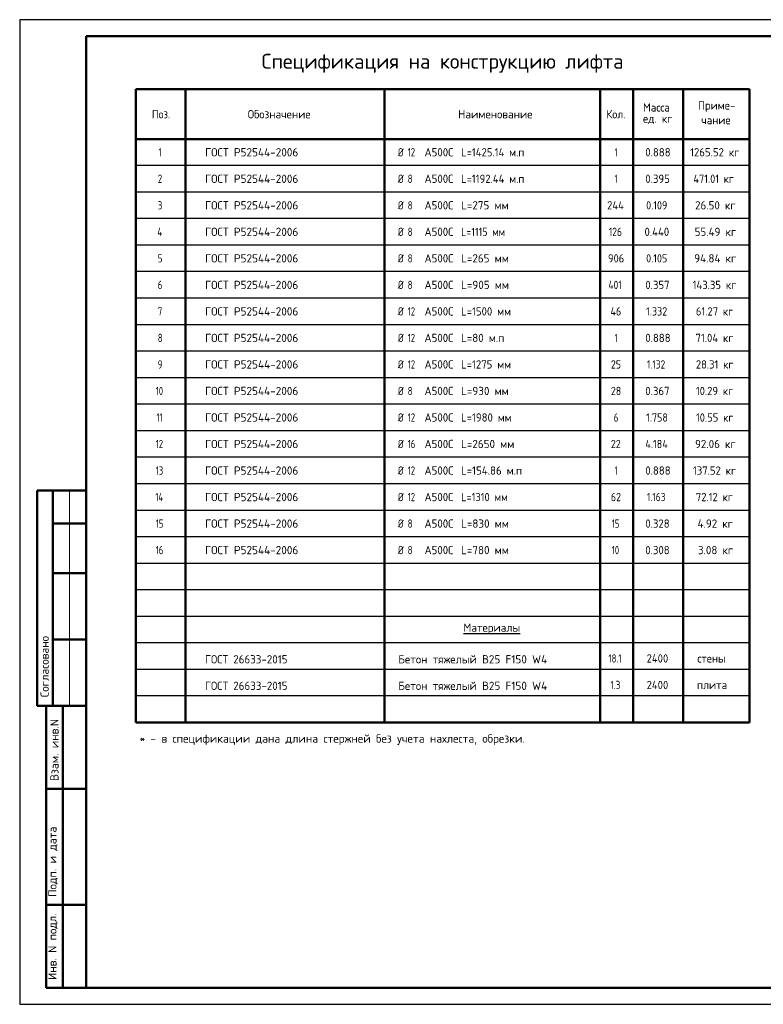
# Model space of a CAD drawing. Header units: millimetres. Extents: x 0 to 21000, y 0 to 14850.
# Tile 1 of 8: x 0 to 11210, y 0 to 14850. Entities that reach past the tile are written whole.
import ezdxf

# ---------------------------------------------------------------- set-up
doc = ezdxf.new("R2010")
doc.units = ezdxf.units.MM
doc.layers.add('Standard', color=7, linetype='Continuous', lineweight=25)
doc.styles.add('ISOCPEUR', font='txt')

msp = doc.modelspace()

# ---------------------------------------------------------------- linework, layer by layer
at = {"layer": 'Standard', "color": 7, "linetype": 'Continuous', "lineweight": 25, "transparency": 33554687}
msp.add_line((1000, 14600), (1000, 529), dxfattribs=at)
at = {"layer": 'Standard', "color": 7, "linetype": 'Continuous', "lineweight": 50, "transparency": 33554687}
for p, q in [((11000, 13800), (1750, 13800)), ((1750, 13800), (1750, 13050)), ((2500, 13800), (2500, 13050)), ((5500, 13800), (5500, 13050)), ((8750, 13800), (8750, 13050)), ((9250, 13800), (9250, 13050)), ((10000, 13800), (10000, 13050)), ((11000, 13800), (11000, 13050)), ((11000, 13050), (1750, 13050)), ((1750, 13050), (1750, 4250)), ((2500, 13050), (2500, 4250)), ((5500, 13050), (5500, 4250)), ((8750, 13050), (8750, 4250)), ((9250, 13050), (9250, 4250)), ((10000, 13050), (10000, 4250)), ((11000, 13050), (11000, 4250)), ((3, 7750), (0, 7750)), ((1000, 7750), (263, 7750)), ((263, 7750), (263, 4500)), ((263, 7750), (263, 4500)), ((500, 7750), (500, 4500)), ((1000, 7250), (500, 7250)), ((1000, 6500), (500, 6500)), ((1000, 5500), (500, 5500)), ((0, 4500), (3, 4500)), ((263, 4500), (1000, 4500)), ((400, 250), (400, 4500)), ((400, 250), (400, 4500)), ((650, 250), (650, 4500)), ((11000, 4250), (1750, 4250)), ((400, 3250), (1000, 3250)), ((400, 1500), (1000, 1500)), ((1000, 250), (400, 250))]:
    msp.add_line(p, q, dxfattribs=at)
at = {"layer": 'Standard', "color": 7, "linetype": 'Continuous', "lineweight": -3, "transparency": 33554687}
for p, q in [((11000, 12650), (1750, 12650)), ((11000, 12250), (1750, 12250)), ((11000, 11850), (1750, 11850)), ((11000, 11450), (1750, 11450)), ((11000, 11050), (1750, 11050)), ((11000, 10650), (1750, 10650)), ((11000, 10250), (1750, 10250)), ((11000, 9850), (1750, 9850)), ((11000, 9450), (1750, 9450)), ((11000, 9050), (1750, 9050)), ((11000, 8650), (1750, 8650)), ((11000, 8250), (1750, 8250)), ((11000, 7850), (1750, 7850)), ((11000, 7450), (1750, 7450)), ((11000, 7050), (1750, 7050)), ((11000, 6650), (1750, 6650)), ((11000, 6250), (1750, 6250)), ((11000, 5850), (1750, 5850)), ((11000, 5450), (1750, 5450)), ((11000, 5050), (1750, 5050)), ((11000, 4650), (1750, 4650)), ((11000, 4250), (1750, 4250))]:
    msp.add_line(p, q, dxfattribs=at)
at = {"layer": 'Standard', "color": 7, "linetype": 'Continuous', "lineweight": 13, "transparency": 33554687}
msp.add_line((750, 7750), (750, 4500), dxfattribs=at)
at = {"layer": 'Standard', "color": 7, "linetype": 'Continuous', "lineweight": 25, "transparency": 33554687}
msp.add_lwpolyline([(0, 0), (21000, 0), (21000, 14850), (0, 14850), (0, 0)], close=True, dxfattribs=at)
at = {"layer": 'Standard', "color": 220, "linetype": 'Continuous', "lineweight": 13, "transparency": 33554687}
msp.add_lwpolyline([(21000, 14850), (0, 14850), (0, 0), (21000, 0), (21000, 14850)], dxfattribs=at)
at = {"layer": 'Standard', "color": 7, "linetype": 'Continuous', "lineweight": 50, "transparency": 33554687}
msp.add_lwpolyline([(1000, 14600), (20750, 14600), (20750, 250), (1000, 250), (1000, 14600)], close=True, dxfattribs=at)

# ---------------------------------------------------------------- texts
at = {"layer": 'Standard', "color": 7, "linetype": 'Continuous', "lineweight": 50, "transparency": 33554687, "insert": (3647, 14050), "char_height": 225, "width": 5564.96, "attachment_point": 7, "style": 'ISOCPEUR'}
msp.add_mtext('\\W0.99;Спецификация на конструкцию лифта', dxfattribs=at)
at = {"layer": 'Standard', "color": 7, "linetype": 'Continuous', "lineweight": 25, "transparency": 33554687, "char_height": 125, "attachment_point": 7, "style": 'ISOCPEUR'}
for s, insert, width in [('\\W0.95;Масса', (9397, 13464), 521.72), ('\\W0.96;Приме-', (10225, 13460), 609.37), ('\\W0.92;Поз.', (1992, 13362), 363.75), ('\\W0.97;Обозначение', (3438, 13362), 1041.42), ('\\W0.98;Наименование', (6609, 13362), 1160.33), ('\\W0.93;Кол.', (8845, 13362), 370.1), ('\\W0.95;ед. кг', (9397, 13276), 521.46), ('\\W0.95;чание', (10275, 13273), 508.84), ('\\W0.56;1', (2094, 12788), 97.23), ('\\W0.98;ГОСТ Р52544-2006', (2795, 12788), 1510.5), ('\\W0.83;Ø', (5700, 12788), 177.08), ('\\W0.75;12', (5849, 12788), 196.79), ('\\W0.95;А500С', (6103, 12788), 521.45), ('\\W0.93;L=1425.14 м.п', (6654, 12788), 1070.1), ('\\W0.56;1', (8969, 12788), 97.22), ('\\W0.94;0.888', (9431, 12788), 445.84), ('\\W0.94;1265.52 кг', (10106, 12788), 845.72), ('\\W0.78;2', (2081, 12388), 136), ('\\W0.98;ГОСТ Р52544-2006', (2795, 12388), 1510.5), ('\\W0.83;Ø', (5700, 12388), 177.08), ('\\W0.78;8', (5849, 12388), 136.01), ('\\W0.95;А500С', (6103, 12388), 521.45), ('\\W0.93;L=1192.44 м.п', (6654, 12388), 1070.1), ('\\W0.56;1', (8969, 12388), 97.22), ('\\W0.94;0.395', (9431, 12388), 445.84), ('\\W0.90;471.01 кг', (10156, 12388), 743.48), ('\\W0.78;3', (2081, 11988), 136), ('\\W0.98;ГОСТ Р52544-2006', (2795, 11988), 1510.5), ('\\W0.83;Ø', (5700, 11988), 177.08), ('\\W0.78;8', (5849, 11988), 136.01), ('\\W0.95;А500С', (6103, 11988), 521.45), ('\\W0.97;L=275 мм', (6654, 11988), 772.43), ('\\W0.92;244', (8856, 11988), 344.81), ('\\W0.88;0.109', (9444, 11988), 417.14), ('\\W0.96;26.50 кг', (10181, 11988), 697.16), ('\\W0.80;4', (2075, 11588), 149.94), ('\\W0.98;ГОСТ Р52544-2006', (2795, 11588), 1510.5), ('\\W0.83;Ø', (5700, 11588), 177.08), ('\\W0.78;8', (5849, 11588), 136.01), ('\\W0.95;А500С', (6103, 11588), 521.45), ('\\W0.88;L=1115 мм', (6654, 11588), 779.63), ('\\W0.83;126', (8881, 11588), 288.96), ('\\W0.94;0.440', (9419, 11588), 471.11), ('\\W0.96;55.49 кг', (10175, 11588), 709.73), ('\\W0.78;5', (2081, 11188), 136), ('\\W0.98;ГОСТ Р52544-2006', (2795, 11188), 1510.5), ('\\W0.83;Ø', (5700, 11188), 177.08), ('\\W0.78;8', (5849, 11188), 136.01), ('\\W0.95;А500С', (6103, 11188), 521.45), ('\\W0.97;L=265 мм', (6654, 11188), 772.43), ('\\W0.91;906', (8869, 11188), 319.31), ('\\W0.88;0.105', (9444, 11188), 417.14), ('\\W0.96;94.84 кг', (10169, 11188), 722.3), ('\\W0.78;6', (2081, 10788), 136), ('\\W0.98;ГОСТ Р52544-2006', (2795, 10788), 1510.5), ('\\W0.83;Ø', (5700, 10788), 177.08), ('\\W0.78;8', (5849, 10788), 136.01), ('\\W0.95;А500С', (6103, 10788), 521.45), ('\\W0.97;L=905 мм', (6654, 10788), 772.43), ('\\W0.83;401', (8875, 10788), 301.94), ('\\W0.94;0.357', (9431, 10788), 445.84), ('\\W0.93;143.35 кг', (10144, 10788), 770.45), ('\\W0.78;7', (2081, 10388), 136), ('\\W0.98;ГОСТ Р52544-2006', (2795, 10388), 1510.5), ('\\W0.83;Ø', (5700, 10388), 177.08), ('\\W0.75;12', (5849, 10388), 196.79), ('\\W0.95;А500С', (6103, 10388), 521.45), ('\\W0.94;L=1500 мм', (6654, 10388), 833.27), ('\\W0.88;46', (8906, 10388), 242.5), ('\\W0.88;1.332', (9444, 10388), 417.14), ('\\W0.92;61.27 кг', (10194, 10388), 669.88), ('\\W0.78;8', (2081, 9988), 136), ('\\W0.98;ГОСТ Р52544-2006', (2795, 9988), 1510.5), ('\\W0.83;Ø', (5700, 9988), 177.08), ('\\W0.75;12', (5849, 9988), 196.79), ('\\W0.95;А500С', (6103, 9988), 521.45), ('\\W0.96;L=80 м.п', (6654, 9988), 709.73), ('\\W0.56;1', (8969, 9988), 97.22), ('\\W0.94;0.888', (9431, 9988), 445.84), ('\\W0.93;71.04 кг', (10188, 9988), 682.49), ('\\W0.78;9', (2081, 9588), 136), ('\\W0.98;ГОСТ Р52544-2006', (2795, 9588), 1510.5), ('\\W0.83;Ø', (5700, 9588), 177.08), ('\\W0.75;12', (5849, 9588), 196.79), ('\\W0.95;А500С', (6103, 9588), 521.45), ('\\W0.94;L=1275 мм', (6654, 9588), 833.27), ('\\W0.87;25', (8912, 9588), 229.51), ('\\W0.82;1.132', (9456, 9588), 388.43), ('\\W0.92;28.31 кг', (10194, 9588), 669.88), ('\\W0.75;10', (2050, 9188), 196.78), ('\\W0.98;ГОСТ Р52544-2006', (2795, 9188), 1510.5), ('\\W0.83;Ø', (5700, 9188), 177.08), ('\\W0.78;8', (5849, 9188), 136.01), ('\\W0.95;А500С', (6103, 9188), 521.45), ('\\W0.97;L=930 мм', (6654, 9188), 772.43), ('\\W0.87;28', (8912, 9188), 229.51), ('\\W0.94;0.367', (9431, 9188), 445.84), ('\\W0.92;10.29 кг', (10194, 9188), 669.88), ('\\W0.62;11', (2062, 8788), 164.06), ('\\W0.98;ГОСТ Р52544-2006', (2795, 8788), 1510.5), ('\\W0.83;Ø', (5700, 8788), 177.08), ('\\W0.75;12', (5849, 8788), 196.79), ('\\W0.95;А500С', (6103, 8788), 521.45), ('\\W0.94;L=1980 мм', (6654, 8788), 833.27), ('\\W0.78;6', (8956, 8788), 136.01), ('\\W0.88;1.758', (9444, 8788), 417.14), ('\\W0.92;10.55 кг', (10194, 8788), 669.88), ('\\W0.75;12', (2050, 8388), 196.78), ('\\W0.98;ГОСТ Р52544-2006', (2795, 8388), 1510.5), ('\\W0.83;Ø', (5700, 8388), 177.08), ('\\W0.75;16', (5849, 8388), 196.79), ('\\W0.95;А500С', (6103, 8388), 521.45), ('\\W0.97;L=2650 мм', (6654, 8388), 860.08), ('\\W0.87;22', (8912, 8388), 229.51), ('\\W0.89;4.184', (9431, 8388), 442.62), ('\\W0.96;92.06 кг', (10181, 8388), 697.16), ('\\W0.75;13', (2050, 7988), 196.78), ('\\W0.98;ГОСТ Р52544-2006', (2795, 7988), 1510.5), ('\\W0.83;Ø', (5700, 7988), 177.08), ('\\W0.75;12', (5849, 7988), 196.79), ('\\W0.95;А500С', (6103, 7988), 521.45), ('\\W0.95;L=154.86 м.п', (6654, 7988), 996.22), ('\\W0.56;1', (8969, 7988), 97.22), ('\\W0.94;0.888', (9431, 7988), 445.84), ('\\W0.93;137.52 кг', (10150, 7988), 757.85), ('\\W0.76;14', (2044, 7588), 210.24), ('\\W0.98;ГОСТ Р52544-2006', (2795, 7588), 1510.5), ('\\W0.83;Ø', (5700, 7588), 177.08), ('\\W0.75;12', (5849, 7588), 196.79), ('\\W0.95;А500С', (6103, 7588), 521.45), ('\\W0.91;L=1310 мм', (6654, 7588), 806.44), ('\\W0.87;62', (8912, 7588), 229.51), ('\\W0.82;1.163', (9456, 7588), 388.43), ('\\W0.92;72.12 кг', (10194, 7588), 669.88), ('\\W0.75;15', (2050, 7188), 196.78), ('\\W0.98;ГОСТ Р52544-2006', (2795, 7188), 1510.5), ('\\W0.83;Ø', (5700, 7188), 177.08), ('\\W0.78;8', (5849, 7188), 136.01), ('\\W0.95;А500С', (6103, 7188), 521.45), ('\\W0.97;L=830 мм', (6654, 7188), 772.43), ('\\W0.75;15', (8925, 7188), 196.79), ('\\W0.94;0.328', (9431, 7188), 445.84), ('\\W0.96;4.92 кг', (10219, 7188), 621.96), ('\\W0.75;16', (2050, 6788), 196.78), ('\\W0.98;ГОСТ Р52544-2006', (2795, 6788), 1510.5), ('\\W0.83;Ø', (5700, 6788), 177.08), ('\\W0.78;8', (5849, 6788), 136.01), ('\\W0.95;А500С', (6103, 6788), 521.45), ('\\W0.97;L=780 мм', (6654, 6788), 772.43), ('\\W0.75;10', (8925, 6788), 196.79), ('\\W0.94;0.308', (9431, 6788), 445.84), ('\\W0.96;3.08 кг', (10225, 6788), 609.37), ('\\W0.97;{\\LМатериалы}', (6688, 5584), 935.27), ('\\W0.96;ГОСТ 26633-2015', (2794, 5141), 1359.31), ('\\W0.98;Бетон тяжелый В25 F150 W4', (5707, 5141), 2347.54), ('\\W0.77;18.1', (8875, 5154), 297.94), ('\\W0.93;2400', (9451, 5154), 420.67), ('\\W0.95;стены', (10216, 5154), 521.59), ('\\W0.96;ГОСТ 26633-2015', (2794, 4741), 1359.31), ('\\W0.98;Бетон тяжелый В25 F150 W4', (5707, 4741), 2347.54), ('\\W0.79;1.3', (8906, 4754), 236.7), ('\\W0.93;2400', (9451, 4754), 420.67), ('\\W0.95;плита', (10210, 4754), 534.06), ('\\W1.00;* - в спецификации дана длина стержней без учета нахлеста, обрезки.', (1807, 3912), 5903)]:
    msp.add_mtext(s, dxfattribs=dict(at, insert=insert, width=width))
at = {"layer": 'Standard', "color": 7, "linetype": 'Continuous', "lineweight": 50, "transparency": 33554687, "char_height": 125, "attachment_point": 7, "rotation": 90, "style": 'ISOCPEUR'}
for s, insert, width in [('\\A1;{\\fISOCPEUR|i0|b0;\\H125.000000;\\W1.000000;\\C7;Согласовано}\\P', (438, 4631), 1035.94), ('\\A1;{\\fISOCPEUR|i0|b0;\\H125.000000;\\W1.000000;\\C7;Взам. инв.N}\\P', (586, 3368), 954.55), ('\\A1;{\\fISOCPEUR|i0|b0;\\H125.000000;\\W1.000000;\\C7;Подп. и дата}\\P', (575, 1621), 1098.53), ('\\A1;{\\fISOCPEUR|i0|b0;\\H125.000000;\\W1.000000;\\C7;Инв. N подл.}\\P', (575, 367), 1010.9)]:
    msp.add_mtext(s, dxfattribs=dict(at, insert=insert, width=width))

doc.saveas('drawing.dxf')
